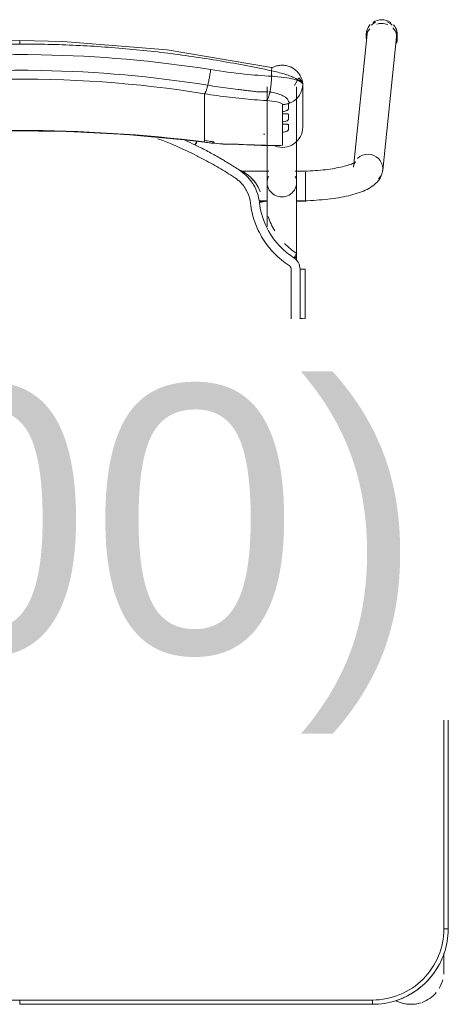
# Model space of a CAD drawing. Header units: metres. Extents: x 3 to 42.2, y -72.9 to -48.7.
# Tile 41 of 189: x 35.822 to 36.122, y -60.027 to -59.337. Entities that reach past the tile are written whole.
import ezdxf

# ---------------------------------------------------------------- set-up
doc = ezdxf.new("R2010")
doc.units = ezdxf.units.M
doc.layers.add('I-FURN', color=7, linetype='Continuous', lineweight=18)
doc.layers.add('M-HVAC-DUCT-IDEN', color=1, linetype='Continuous', lineweight=9, true_color=0xff0000)
doc.styles.add('Arial_1', font='arial.ttf', dxfattribs={"height": 0.1874999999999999})

# ---------------------------------------------------------------- blocks, each defined once
blk = doc.blocks.new('ConjuntoParaAlunoTamanho6 - CJA06_ConjuntoParaAlunoTamanho6-V54-1PAV')
at = {"layer": 'I-FURN', "color": 253, "true_color": 0xaaaaaa}
for p, q in [((0.2432124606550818, 0.2952560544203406), (0.2335379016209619, 0.2018170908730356)), ((0.2425404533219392, 0.2945585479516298), (0.2425404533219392, 0.2919703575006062)), ((0.2541278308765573, 0.1996852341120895), (0.2638023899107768, 0.2931241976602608)), ((0.2643023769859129, 0.2919703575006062), (0.2643023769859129, 0.2945585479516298)), ((0.1731500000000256, 0.2581242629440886), (0.1731500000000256, 0.1909687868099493)), ((0.1938500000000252, 0.1909687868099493), (0.1938500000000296, 0.2581242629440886)), ((0.1968477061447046, 0.2539495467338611), (0.1975389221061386, 0.2558006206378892)), ((0.1981000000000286, 0.2296403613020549), (0.1981000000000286, 0.2596939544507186)), ((0.1294314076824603, 0.243802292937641), (0.1294314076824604, 0.2531737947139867)), ((0.1745693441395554, 0.2544094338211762), (0.1751254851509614, 0.254353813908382)), ((0.1947122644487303, 0.2506185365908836), (0.1958994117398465, 0.2522106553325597)), ((0.1958994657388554, 0.2522107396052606), (0.1968476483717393, 0.2539494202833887)), ((0.1294314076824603, 0.2421389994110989), (0.1294314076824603, 0.243802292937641)), ((0.1294314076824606, 0.2421389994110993), (0.1294314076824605, 0.2365253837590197)), ((0.1294314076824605, 0.2365253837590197), (0.1294314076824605, 0.2348620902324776)), ((0.1294314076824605, 0.2348620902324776), (0.1294314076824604, 0.2292484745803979)), ((0.1838599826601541, 0.2390378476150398), (0.1838599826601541, 0.2407252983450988)), ((0.1294314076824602, 0.2275851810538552), (0.1294314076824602, 0.2292484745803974)), ((0.183859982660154, 0.231760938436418), (0.183859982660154, 0.233448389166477)), ((0.1294314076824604, 0.2275851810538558), (0.1294314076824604, 0.2219715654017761)), ((0.1294314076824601, 0.2203082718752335), (0.1294314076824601, 0.2219715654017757)), ((0.1838599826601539, 0.2170112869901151), (0.1838599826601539, 0.2261714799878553)), ((0.1294586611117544, 0.2191524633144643), (0.14434194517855, 0.2175731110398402)), ((0.179439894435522, 0.2168937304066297), (0.1817272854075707, 0.2167811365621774)), ((0.1742864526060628, 0.1989367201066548), (0.154736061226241, 0.1989367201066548)), ((0.1742893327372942, 0.1987867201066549), (0.1549429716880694, 0.1987867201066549)), ((0.1938500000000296, 0.1987867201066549), (0.192710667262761, 0.1987867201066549)), ((0.2000000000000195, 0.1989367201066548), (0.1927135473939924, 0.1989367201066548)), ((0.1938500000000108, 0.1984502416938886), (0.1938500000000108, 0.1987867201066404)), ((0.1938500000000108, 0.1976441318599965), (0.1938500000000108, 0.1984502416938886)), ((0.1938500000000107, 0.1916047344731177), (0.1938500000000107, 0.1936664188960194)), ((0.200000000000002, 0.1937960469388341), (0.2000000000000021, 0.1981376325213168)), ((0.200000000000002, 0.1857279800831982), (0.200000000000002, 0.1936447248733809)), ((0.1938500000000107, 0.1858191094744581), (0.1938500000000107, 0.1868796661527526)), ((0.1938500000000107, 0.1837095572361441), (0.1938500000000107, 0.1858191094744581)), ((0.1938500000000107, 0.1780867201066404), (0.1938500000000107, 0.1795051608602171)), ((0.200000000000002, 0.17793672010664), (0.200000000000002, 0.1856002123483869)), ((0.1675711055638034, 0.1780867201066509), (0.1726767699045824, 0.1780867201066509)), ((0.1675962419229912, 0.1779367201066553), (0.1732320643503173, 0.1779367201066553)), ((0.1937679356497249, 0.1779367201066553), (0.2000000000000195, 0.1779367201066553)), ((0.1938500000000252, 0.1360373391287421), (0.1938500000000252, 0.1385735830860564)), ((0.1998252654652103, 0.130207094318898), (0.1998241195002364, 0.09530095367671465)), ((0.1998165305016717, 0.06496651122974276), (0.1998241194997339, 0.09530105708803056)), ((0.2470000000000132, 0.06496651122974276), (-0.2469999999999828, 0.06496651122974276)), ((0.2470000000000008, 0.06496651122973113), (-0.2469999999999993, 0.06496651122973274)), ((0.2470000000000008, 0.06496651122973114), (0.2470000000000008, 0.06196651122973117)), ((0.2968749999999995, 0.03797151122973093), (0.2968749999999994, 0.02961464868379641)), ((0.2968749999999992, 0.03299232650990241), (0.2968749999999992, 0.03797151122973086)), ((0.3000000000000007, 0.01196651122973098), (0.2970000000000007, 0.01196651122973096)), ((0.3000000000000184, -0.3320334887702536), (0.3000000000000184, 0.01196651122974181)), ((0.2999999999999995, -0.3320334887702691), (0.3000000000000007, 0.01196651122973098)), ((0.2999999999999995, -0.3320334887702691), (0.2969999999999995, -0.3320334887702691)), ((0.2968749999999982, -0.3539403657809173), (0.2968749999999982, -0.3492015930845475)), ((0.2968749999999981, -0.3620284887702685), (0.2968749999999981, -0.3496064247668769)), ((0.2968749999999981, -0.3620284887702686), (0.2968749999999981, -0.3570493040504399)), ((4.999999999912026e-05, -0.3850334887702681), (4.999999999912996e-05, -0.382033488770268)), ((5.000000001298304e-05, -0.3850334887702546), (0.2470000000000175, -0.3850334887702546)), ((4.999999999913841e-05, -0.3850334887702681), (0.2469999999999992, -0.3850334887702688)), ((0.2469999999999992, -0.3850334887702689), (0.2469999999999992, -0.3820334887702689))]:
    blk.add_line(p, q, dxfattribs=at)
at = {"layer": 'I-FURN', "color": 253, "true_color": 0xaaaaaa, "flags": 128}
for points in [[(0.0001000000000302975, 0.2903998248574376), (-0.07266958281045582, 0.2872143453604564), (-0.1448601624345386, 0.277701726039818), (-0.176032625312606, 0.2716064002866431)], [(0.1762326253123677, 0.2716064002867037), (0.1033140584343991, 0.2839819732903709), (0.03017500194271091, 0.2898535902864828), (0.0001000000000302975, 0.2903998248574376)], [(0.1762658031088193, 0.2654018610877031), (0.1762658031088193, 0.2663721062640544), (0.1762658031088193, 0.2673423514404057), (0.1762658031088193, 0.268312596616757), (0.1762658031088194, 0.2692828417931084)], [(0.1980999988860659, 0.2597125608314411), (0.1979173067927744, 0.2609157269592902), (0.1973888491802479, 0.2620831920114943), (0.195395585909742, 0.2642028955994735), (0.1922691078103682, 0.2589586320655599)], [(0.19753892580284, 0.2558006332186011), (0.1979587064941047, 0.2577280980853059), (0.1981000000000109, 0.2596939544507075)], [(0.1980999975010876, 0.2597116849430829), (0.1980999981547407, 0.2521977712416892), (0.1980999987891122, 0.2446838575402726)], [(0.1981000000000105, 0.2296403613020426), (0.1981000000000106, 0.2371537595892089), (0.1981000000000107, 0.2446671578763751), (0.1981000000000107, 0.2521805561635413), (0.1981000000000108, 0.2596939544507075)], [(0.1917187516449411, 0.2479946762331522), (0.1933094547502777, 0.2492039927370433), (0.1947121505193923, 0.2506184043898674)], [(0.1838599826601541, 0.2407252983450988), (0.1838599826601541, 0.241946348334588), (0.1838599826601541, 0.2431673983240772), (0.1838599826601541, 0.2443884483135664), (0.1838599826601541, 0.2456094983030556)], [(0.1881000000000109, 0.2462822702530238), (0.1881000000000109, 0.2453180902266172), (0.1881000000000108, 0.2443539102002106), (0.1881000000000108, 0.243389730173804), (0.1881000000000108, 0.2424255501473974)], [(0.1881002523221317, 0.246282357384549), (0.1899707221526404, 0.2470146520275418), (0.1917187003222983, 0.247994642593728)], [(0.183859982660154, 0.233448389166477), (0.183859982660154, 0.2348457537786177), (0.183859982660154, 0.2362431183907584), (0.1838599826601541, 0.2376404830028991), (0.1838599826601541, 0.2390378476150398)], [(0.1881000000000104, 0.2386831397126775), (0.1881000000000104, 0.237799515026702), (0.1881000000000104, 0.2369158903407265), (0.1881000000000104, 0.236032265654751), (0.1881000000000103, 0.2351486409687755)], [(0.1838599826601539, 0.2261714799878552), (0.183859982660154, 0.2275688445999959), (0.183859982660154, 0.2289662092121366), (0.183859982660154, 0.2303635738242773), (0.183859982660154, 0.231760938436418)], [(0.1881000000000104, 0.2314062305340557), (0.1881000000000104, 0.2305226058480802), (0.1881000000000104, 0.2296389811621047), (0.1881000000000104, 0.2287553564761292), (0.1881000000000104, 0.2278717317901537)], [(-0.1292586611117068, 0.219152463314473), (-0.08865069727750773, 0.2234198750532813), (-0.04790057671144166, 0.2260954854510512), (-0.007073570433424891, 0.2271749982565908), (0.03376492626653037, 0.2266566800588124), (0.07454949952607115, 0.2245413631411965), (0.1152148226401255, 0.2208324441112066), (0.1294586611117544, 0.2191524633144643)], [(0.1294314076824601, 0.2193726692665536), (0.1294314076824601, 0.2196065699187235), (0.1294314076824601, 0.2198404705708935), (0.1294314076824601, 0.2200743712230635), (0.1294314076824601, 0.2203082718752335)], [(0.1361000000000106, 0.2190117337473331), (0.1361000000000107, 0.2189337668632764), (0.1361000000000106, 0.2188557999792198), (0.1361000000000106, 0.2187778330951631), (0.1361000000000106, 0.2186998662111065)], [(0.1535056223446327, 0.217605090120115), (0.169279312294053, 0.2168976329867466), (0.1813090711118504, 0.2167731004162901)], [(0.1817272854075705, 0.2167811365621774), (0.1827926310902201, 0.2168569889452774), (0.1838599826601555, 0.217011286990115)], [(0.2350704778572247, 0.205361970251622), (0.2350077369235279, 0.205313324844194), (0.2348200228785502, 0.2051835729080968), (0.2345106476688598, 0.2049931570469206), (0.2340848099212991, 0.2047580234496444), (0.2335484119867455, 0.2044905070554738), (0.2329074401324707, 0.2042001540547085), (0.2321676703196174, 0.2038943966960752), (0.2313345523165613, 0.2035790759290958), (0.2304131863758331, 0.2032588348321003), (0.2294083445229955, 0.20293741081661), (0.2283245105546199, 0.2026178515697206), (0.2271659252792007, 0.2023026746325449), (0.2259366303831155, 0.2019939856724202), (0.2246405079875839, 0.201693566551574), (0.2232813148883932, 0.2014029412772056), (0.2218627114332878, 0.2011234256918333), (0.2203882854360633, 0.2008561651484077), (0.2188615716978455, 0.2006021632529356), (0.2172860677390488, 0.2003623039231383), (0.2156652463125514, 0.200137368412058), (0.2140025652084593, 0.1999280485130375), (0.2123014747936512, 0.1997349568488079), (0.2105654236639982, 0.1995586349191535), (0.2087978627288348, 0.1993995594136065), (0.2070022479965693, 0.1992581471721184), (0.2051820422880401, 0.1991347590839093), (0.2033407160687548, 0.1990297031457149), (0.2014817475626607, 0.1989432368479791), (0.199608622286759, 0.1988755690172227), (0.1977248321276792, 0.198826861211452), (0.1958338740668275, 0.1987972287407), (0.1939392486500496, 0.1987867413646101), (0.1938500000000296, 0.1987867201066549)], [(0.2335379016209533, 0.2018170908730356), (0.233728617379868, 0.2028696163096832), (0.2340307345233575, 0.2037613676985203), (0.2343720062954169, 0.2044473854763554), (0.2346851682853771, 0.2049236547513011), (0.2349211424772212, 0.205211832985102), (0.2350504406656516, 0.2053439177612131), (0.2350704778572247, 0.205361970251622)], [(0.2541278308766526, 0.1996852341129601), (0.2537524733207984, 0.1976222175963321), (0.2531060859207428, 0.1957226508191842), (0.2522614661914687, 0.1940331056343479), (0.251286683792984, 0.192559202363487), (0.2502318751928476, 0.1912808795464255), (0.2491278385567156, 0.1901677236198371), (0.2479903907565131, 0.1891887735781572), (0.2468256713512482, 0.1883170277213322), (0.2456343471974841, 0.1875306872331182), (0.2444143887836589, 0.1868128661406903), (0.2431627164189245, 0.1861507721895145), (0.2418761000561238, 0.1855348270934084), (0.2405516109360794, 0.1849579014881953), (0.2391868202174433, 0.1844147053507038), (0.2377798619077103, 0.1839013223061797), (0.2363294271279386, 0.1834148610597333), (0.2348347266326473, 0.1829531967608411), (0.2332954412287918, 0.182514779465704), (0.2317116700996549, 0.1820984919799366), (0.23008388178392, 0.1817035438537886), (0.2284128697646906, 0.1813293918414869), (0.2266997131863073, 0.1809756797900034), (0.2249457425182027, 0.1806421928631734), (0.2231525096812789, 0.1803288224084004), (0.2213217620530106, 0.1800355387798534), (0.2194554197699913, 0.1797623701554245), (0.217555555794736, 0.1795093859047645), (0.215624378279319, 0.179276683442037), (0.2136642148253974, 0.1790643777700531), (0.2116774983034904, 0.1788725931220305), (0.2096667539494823, 0.1787014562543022), (0.2076345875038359, 0.1785510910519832), (0.2055836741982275, 0.1784216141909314), (0.2035167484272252, 0.1783131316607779), (0.2014365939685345, 0.1782257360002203), (0.199346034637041, 0.1781595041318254), (0.197247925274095, 0.1781144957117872), (0.1951451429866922, 0.1780907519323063), (0.1938500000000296, 0.1780867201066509)], [(0.1731500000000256, 0.1602166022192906), (0.1731500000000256, 0.1620004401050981), (0.1731500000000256, 0.1638180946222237), (0.1731500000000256, 0.1656009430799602), (0.1731500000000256, 0.167346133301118), (0.1731500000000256, 0.1690508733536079), (0.1731500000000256, 0.1707124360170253), (0.1731500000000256, 0.1723281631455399), (0.1731500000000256, 0.1738954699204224), (0.1731500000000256, 0.1754118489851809), (0.1731500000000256, 0.1768748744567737), (0.1731500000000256, 0.178282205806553), (0.1731500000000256, 0.1796315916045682), (0.1731500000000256, 0.1809208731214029), (0.1731500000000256, 0.1821479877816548), (0.1731500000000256, 0.1833109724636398), (0.1731500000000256, 0.1844079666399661), (0.1731500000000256, 0.1854372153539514), (0.1731500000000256, 0.186397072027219), (0.1731500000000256, 0.1872860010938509), (0.1731500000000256, 0.188102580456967), (0.1731500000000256, 0.1888455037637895), (0.1731500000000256, 0.1895135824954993), (0.1731500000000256, 0.1901057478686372), (0.1731500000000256, 0.1906210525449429), (0.1731500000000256, 0.1909687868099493)], [(0.1938500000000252, 0.1909687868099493), (0.1938500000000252, 0.1905139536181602), (0.1938500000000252, 0.1899816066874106), (0.1938500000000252, 0.1893725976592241), (0.1938500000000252, 0.1886879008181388), (0.1938500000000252, 0.1879286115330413), (0.1938500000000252, 0.1870959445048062), (0.1938500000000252, 0.1861912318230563), (0.1938500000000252, 0.1852159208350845), (0.1938500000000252, 0.1841715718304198), (0.1938500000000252, 0.1830598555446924), (0.1938500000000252, 0.1818825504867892), (0.1938500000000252, 0.1806415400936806), (0.1938500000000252, 0.1793388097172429), (0.1938500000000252, 0.1779764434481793), (0.1938500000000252, 0.1765566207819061), (0.1938500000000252, 0.1750816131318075), (0.1938500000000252, 0.1735537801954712), (0.1938500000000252, 0.1719755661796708), (0.1938500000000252, 0.170349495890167), (0.1938500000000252, 0.1686781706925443), (0.1938500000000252, 0.1669642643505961), (0.1938500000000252, 0.1652105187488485), (0.1938500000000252, 0.1634197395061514), (0.1938500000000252, 0.161594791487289), (0.1938500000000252, 0.1597385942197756), (0.1938500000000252, 0.1578541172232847), (0.1938500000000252, 0.1559443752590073), (0.1938500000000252, 0.1540124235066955), (0.1938500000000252, 0.1520613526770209), (0.1938500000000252, 0.1500942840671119), (0.1938500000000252, 0.148114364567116), (0.1938500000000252, 0.1461247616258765), (0.1938500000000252, 0.1441286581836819), (0.1938500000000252, 0.1421292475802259), (0.1938500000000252, 0.1401297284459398), (0.1938500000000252, 0.1385735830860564)], [(0.168410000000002, 0.1843247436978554), (0.168410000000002, 0.184339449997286), (0.168410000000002, 0.1843541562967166), (0.168410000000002, 0.1843688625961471), (0.168410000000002, 0.1843835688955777)], [(0.1962270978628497, 0.1302521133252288), (0.19622673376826, 0.126394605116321), (0.1962264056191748, 0.1225375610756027), (0.1962261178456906, 0.1186811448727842), (0.1962258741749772, 0.1148255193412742), (0.1962256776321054, 0.1109708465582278), (0.1962255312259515, 0.1071172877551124), (0.196225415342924, 0.1032650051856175), (0.1962252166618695, 0.0994141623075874), (0.1962252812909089, 0.09556492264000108)], [(0.3000000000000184, 0.01196651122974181), (0.2999576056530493, 0.01408594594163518), (0.299830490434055, 0.01620199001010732), (0.2996188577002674, 0.01831125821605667), (0.2993230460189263, 0.02041037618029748), (0.2989435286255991, 0.02249598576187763), (0.2984809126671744, 0.02456475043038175), (0.2979359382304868, 0.02661336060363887), (0.2973094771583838, 0.02863853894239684), (0.2966025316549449, 0.0306370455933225), (0.2958162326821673, 0.03260568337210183), (0.2949518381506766, 0.03454130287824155), (0.2940107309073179, 0.03644080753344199), (0.2929944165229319, 0.03830115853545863), (0.2919045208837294, 0.04011937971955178), (0.290742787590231, 0.04189256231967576), (0.2895110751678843, 0.0436178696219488), (0.2882113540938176, 0.04529254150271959), (0.2868457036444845, 0.0469138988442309), (0.2854163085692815, 0.04847934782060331), (0.2839254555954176, 0.04998638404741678), (0.2823755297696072, 0.05143259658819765), (0.2807690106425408, 0.05281567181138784), (0.2791084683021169, 0.05413339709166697), (0.2773965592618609, 0.05538366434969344), (0.2756360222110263, 0.05656447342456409), (0.2738296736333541, 0.05767393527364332), (0.2719804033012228, 0.05871027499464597), (0.2700911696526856, 0.05967183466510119), (0.2681649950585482, 0.0605570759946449), (0.2662049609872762, 0.06136458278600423), (0.2642142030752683, 0.06209306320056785), (0.2621959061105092, 0.06274135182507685), (0.2601532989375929, 0.06330841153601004), (0.2580896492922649, 0.06379333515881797), (0.256008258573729, 0.0641953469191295), (0.2539124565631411, 0.06451380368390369), (0.2518055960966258, 0.06474819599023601), (0.2496910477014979, 0.06489814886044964), (0.2475721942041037, 0.06496342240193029), (0.2470000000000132, 0.06496651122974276)], [(0.2469999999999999, 0.0619665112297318), (0.1234999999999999, 0.0619665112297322), (-1.453485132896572e-16, 0.06196651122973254), (-0.1235000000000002, 0.06196651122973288), (-0.2470000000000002, 0.06196651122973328)], [(-0.2469999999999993, 0.06196651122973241), (-0.1234999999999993, 0.0619665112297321), (7.44471151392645e-16, 0.06196651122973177), (0.1235000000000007, 0.06196651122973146), (0.2470000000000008, 0.06196651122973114)], [(0.2968750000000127, 0.03000167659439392), (0.2968750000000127, 0.030570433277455), (0.2968750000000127, 0.0311238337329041), (0.2968750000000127, 0.03166099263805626), (0.2968750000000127, 0.03218105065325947), (0.2968750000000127, 0.03268317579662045), (0.2968750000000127, 0.03316656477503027), (0.2968750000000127, 0.03363044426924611), (0.2968750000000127, 0.0340740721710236), (0.2968750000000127, 0.03449673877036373), (0.2968750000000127, 0.03489776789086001), (0.2968750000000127, 0.03527651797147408), (0.2968750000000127, 0.03563238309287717), (0.2968750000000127, 0.03596479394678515), (0.2968750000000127, 0.03627321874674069), (0.2968750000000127, 0.03655716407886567), (0.2968750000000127, 0.03681617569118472), (0.2968750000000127, 0.03704983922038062), (0.2968750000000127, 0.03725778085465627), (0.2968750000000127, 0.03743966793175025), (0.2968750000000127, 0.03759520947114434), (0.2968750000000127, 0.03772415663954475), (0.2968750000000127, 0.03782630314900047), (0.2968750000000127, 0.0379014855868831), (0.2968750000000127, 0.03794958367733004), (0.2968750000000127, 0.03797052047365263)], [(0.2969999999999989, -0.3320334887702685), (0.2969999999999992, -0.2460334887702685), (0.2969999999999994, -0.1600334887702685), (0.2969999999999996, -0.07403348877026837), (0.2969999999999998, 0.01196651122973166)], [(0.2970000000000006, 0.01196651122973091), (0.2970000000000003, -0.07403348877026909), (0.297, -0.1600334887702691), (0.2969999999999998, -0.2460334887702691), (0.2969999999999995, -0.3320334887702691)], [(0.2470000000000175, -0.3850334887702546), (0.2491194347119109, -0.3849910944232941), (0.251235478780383, -0.3848639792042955), (0.253344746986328, -0.3846523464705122), (0.2554438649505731, -0.3843565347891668), (0.2575294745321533, -0.3839770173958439), (0.2595982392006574, -0.3835144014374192), (0.2616468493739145, -0.3829694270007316), (0.2636720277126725, -0.3823429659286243), (0.2656705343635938, -0.3816360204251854), (0.2676391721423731, -0.3808497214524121), (0.2695747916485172, -0.3799853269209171), (0.2714742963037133, -0.3790442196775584), (0.2733346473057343, -0.3780279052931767), (0.2751528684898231, -0.3769380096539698), (0.2769260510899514, -0.3757762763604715), (0.2786513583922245, -0.3745445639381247), (0.2803260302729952, -0.3732448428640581), (0.2819473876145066, -0.3718791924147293), (0.2835128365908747, -0.3704497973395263), (0.2850198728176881, -0.3689589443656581), (0.2864660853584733, -0.3674090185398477), (0.2878491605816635, -0.3658024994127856), (0.2891668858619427, -0.3641419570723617), (0.2904171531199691, -0.3624300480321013), (0.2915979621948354, -0.3606695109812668), (0.2927074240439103, -0.3588631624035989), (0.2937437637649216, -0.3570138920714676), (0.2947053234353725, -0.3551246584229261), (0.2955905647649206, -0.353198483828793), (0.2963980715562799, -0.351238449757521), (0.2971265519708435, -0.3492476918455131), (0.2977748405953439, -0.3472293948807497), (0.2983419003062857, -0.3451867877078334), (0.2988268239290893, -0.3431231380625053), (0.2992288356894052, -0.3410417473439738), (0.2995472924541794, -0.3389459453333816), (0.2997816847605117, -0.3368390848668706), (0.2999316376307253, -0.3347245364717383), (0.2999969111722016, -0.3326056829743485), (0.3000000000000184, -0.3320334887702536)], [(0.296875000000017, -0.3620284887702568), (0.296875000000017, -0.3620148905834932), (0.296875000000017, -0.3619741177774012), (0.296875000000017, -0.361906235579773), (0.296875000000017, -0.361811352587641), (0.296875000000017, -0.3616896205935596), (0.296875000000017, -0.3615412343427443), (0.296875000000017, -0.3613664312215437), (0.296875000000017, -0.3611654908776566), (0.296875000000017, -0.3609387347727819), (0.296875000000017, -0.3606865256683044), (0.296875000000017, -0.3604092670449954), (0.296875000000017, -0.3601074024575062), (0.296875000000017, -0.3597814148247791), (0.296875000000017, -0.3594318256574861), (0.296875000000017, -0.3590591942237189), (0.296875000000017, -0.3586641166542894), (0.296875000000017, -0.3582472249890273), (0.296875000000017, -0.3578091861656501), (0.296875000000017, -0.3573507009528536), (0.296875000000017, -0.3568725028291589), (0.296875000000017, -0.3563753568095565), (0.296875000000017, -0.3558600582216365), (0.296875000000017, -0.3553274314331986), (0.296875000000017, -0.3547783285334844), (0.296875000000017, -0.3542136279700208), (0.296875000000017, -0.3536342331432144), (0.296875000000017, -0.3530410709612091), (0.296875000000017, -0.3524350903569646), (0.296875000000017, -0.3518172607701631), (0.296875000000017, -0.3511885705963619), (0.296875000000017, -0.350550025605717), (0.296875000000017, -0.3499026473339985)], [(-0.2470000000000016, -0.3820334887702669), (-0.1235000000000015, -0.3820334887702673), (-1.410754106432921e-15, -0.3820334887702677), (0.1234999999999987, -0.382033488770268), (0.2469999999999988, -0.3820334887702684)], [(0.2469999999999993, -0.3820334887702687), (0.1852624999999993, -0.3820334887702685), (0.1235249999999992, -0.3820334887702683), (0.06178749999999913, -0.3820334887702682), (4.999999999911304e-05, -0.382033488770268)]]:
    blk.add_lwpolyline(points, dxfattribs=at)
at = {"layer": 'I-FURN', "color": 253, "true_color": 0xaaaaaa}
for centre, radius, start, end in [((0.2469999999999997, 0.01196651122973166), 0.05000000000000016, 359.9999999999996, 89.9999999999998), ((0.2470000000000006, 0.01196651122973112), 0.05000000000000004, 1.399444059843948e-13, 90.00000000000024), ((0.2470000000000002, 0.01196651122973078), 0.05300000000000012, 57.30006590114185, 67.50000000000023), ((0.2470000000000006, 0.01196651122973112), 0.05300000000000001, 57.3000659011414, 67.49999999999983), ((0.2738749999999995, 0.03797151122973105), 0.023, 75.53308433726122, 103.1031885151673), ((0.2738749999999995, 0.03797151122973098), 0.02299999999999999, 71.99999999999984, 102.5792801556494), ((0.2738749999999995, 0.03797151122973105), 0.02299999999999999, 41.01943934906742, 70.30682625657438), ((0.2470000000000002, 0.01196651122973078), 0.0530000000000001, 37.16069583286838, 53.14964399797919), ((0.2470000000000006, 0.01196651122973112), 0.05299999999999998, 37.16069583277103, 53.14964399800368), ((0.2738749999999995, 0.03797151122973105), 0.02299999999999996, 15.73052841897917, 28.05060290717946), ((0.2470000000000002, 0.01196651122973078), 0.05300000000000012, 22.50000000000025, 32.69993391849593), ((0.2470000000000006, 0.01196651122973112), 0.053, 22.49999999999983, 32.69993391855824), ((0.2738749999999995, 0.03797151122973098), 0.02300000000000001, 359.9999999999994, 4.009148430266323), ((0.2469999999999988, -0.3320334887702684), 0.05000000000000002, 269.9999999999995, 359.9999999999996), ((0.2469999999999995, -0.3320334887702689), 0.04999999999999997, 269.9999999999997, 2.289999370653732e-13), ((0.2469999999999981, -0.3320334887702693), 0.05299999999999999, 327.3000660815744, 337.4999999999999), ((0.2469999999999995, -0.3320334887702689), 0.05299999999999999, 327.3000660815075, 337.4999999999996), ((0.2469999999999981, -0.3320334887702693), 0.05299999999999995, 307.160695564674, 323.1496437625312), ((0.2469999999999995, -0.3320334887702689), 0.05300000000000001, 307.1606955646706, 323.149643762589), ((0.273874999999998, -0.3620284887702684), 0.02299999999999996, 355.5878378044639, 359.9999999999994), ((0.273874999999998, -0.3620284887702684), 0.02299999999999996, 328.7027881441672, 345.5367852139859), ((0.2469999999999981, -0.3320334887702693), 0.05299999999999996, 292.4999999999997, 302.6999340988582), ((0.2469999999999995, -0.3320334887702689), 0.05300000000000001, 292.4999999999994, 302.6999340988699), ((0.273874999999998, -0.3620284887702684), 0.02299999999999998, 289.6471623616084, 320.1064537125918), ((0.273874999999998, -0.3620284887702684), 0.02299999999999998, 242.370012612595, 250.9892067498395), ((0.273874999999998, -0.3620284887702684), 0.02300000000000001, 243.5377194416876, 287.9999999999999), ((0.273874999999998, -0.3620284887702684), 0.02300000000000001, 255.5330843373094, 284.4669156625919)]:
    blk.add_arc(centre, radius, start, end, dxfattribs=at)
for centre, major_axis, ratio, start_param, end_param in [((0.2534214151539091, 0.2945585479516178), (0.01088096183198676, 0), 0.96592582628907, 1.570796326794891, 2.182165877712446), ((0.2534214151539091, 0.2945585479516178), (-0.01088096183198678, 5.623562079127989e-17), 0.9659258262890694, 4.098127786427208, 4.71238898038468), ((0.2534214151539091, 0.2945585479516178), (0.01088096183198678, 0), 0.9659258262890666, 2.40432100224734, 3.312013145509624), ((0.2534214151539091, 0.2919703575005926), (0.01088096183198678, 0), 0.965925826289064, 2.446266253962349, 3.141592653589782), ((0.253507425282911, 0.2941901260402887), (-0.01029496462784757, 0.001065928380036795), 0.9671584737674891, 6.102342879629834, 6.38299102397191), ((0.253507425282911, 0.2941901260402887), (-0.01029496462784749, 0.001065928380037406), 0.9671584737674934, 5.223080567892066, 5.597592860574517), ((0.2534214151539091, 0.2919703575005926), (0.0108809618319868, 0), 0.9659258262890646, 1.58169353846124, 1.88396904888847), ((0.2534214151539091, 0.2919703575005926), (0.01088096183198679, 0), 0.9659258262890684, 1.176355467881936, 1.570796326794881), ((0.253507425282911, 0.2941901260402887), (-0.01029496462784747, 0.001065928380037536), 0.9671584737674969, 4.026796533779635, 4.467460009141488), ((0.2534214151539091, 0.2919703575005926), (0.01088096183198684, 0), 0.9659258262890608, 5.959866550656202, 7.062609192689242), ((0.2534214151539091, 0.2945585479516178), (0.0108809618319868, 0), 0.9659258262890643, 6.052088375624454, 6.985955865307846), ((0.253507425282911, 0.2941901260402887), (-0.01029496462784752, 0.00106592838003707), 0.9671584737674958, 3.141592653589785, 3.502974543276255), ((9.999999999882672e-05, -0.7715866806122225), (1.021100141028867, 0), 0.9781476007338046, 1.44377104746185, 1.697821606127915), ((9.999999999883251e-05, -0.7711708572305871), (1.0208981, 0), 0.9781476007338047, 1.443771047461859, 1.697821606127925), ((0.1837000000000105, 0.2296403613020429), (0.01439999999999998, 0), 0.9781476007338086, 4.362104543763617, 6.28318530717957), ((0.1794715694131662, 0.6012766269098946), (0.3849999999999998, 0), 0.9781476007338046, 4.689765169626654, 4.691851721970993), ((0.1794715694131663, 0.6035636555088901), (0.3949999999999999, 0), 0.9781476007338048, 4.585363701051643, 4.595995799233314), ((0.1794715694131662, 0.6022122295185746), (0.3947979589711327, 0), 0.9781476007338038, 4.585363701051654, 4.595935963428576), ((0.1794715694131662, 0.6026280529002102), (0.3949999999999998, 0), 0.9781476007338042, 4.602237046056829, 4.623286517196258), ((0.1452124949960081, 0.227535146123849), (0.0008705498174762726, 0.009962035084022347), 0.01850094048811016, 2.932960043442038, 3.325659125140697), ((0.1794715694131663, 0.6033557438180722), (0.3949999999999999, 0), 0.9781476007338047, 4.644485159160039, 4.723499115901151), ((0.2438328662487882, 0.2007511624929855), (-0.01029496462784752, 0.001065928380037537), 0.9671584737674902, 4.812194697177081, 5.597592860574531), ((0.2438328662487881, 0.2007511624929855), (-0.01029496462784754, 0.001065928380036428), 0.967158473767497, 3.241398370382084, 4.812194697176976), ((0.2438328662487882, 0.2007511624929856), (-0.01029496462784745, 0.001065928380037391), 0.9671584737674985, 2.456000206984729, 3.241398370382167), ((0.1835000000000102, 0.1909687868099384), (0.01035, 0), 0.9781476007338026, 2.686586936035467, 4.712388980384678), ((0.1835000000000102, 0.1909687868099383), (0.01035000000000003, 0), 0.9781476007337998, 4.712388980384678, 6.738191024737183), ((0.1835000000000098, 0.1385735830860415), (0.01034999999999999, 0), 0.06975647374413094, 5.75958653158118, 6.776353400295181)]:
    blk.add_ellipse(centre, major_axis=major_axis, ratio=ratio, start_param=start_param, end_param=end_param, dxfattribs=at)
for points in [[(0.0001000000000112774, 0.2903571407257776), (0.0001000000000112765, 0.2902912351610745), (0.0001000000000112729, 0.2900051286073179), (0.0001000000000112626, 0.2891558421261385), (0.0001000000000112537, 0.2884139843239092), (0.0001000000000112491, 0.2880248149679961)], [(0.0001000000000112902, 0.2880248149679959), (-0.006508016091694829, 0.288024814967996), (-0.01311637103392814, 0.2879458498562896), (-0.01972184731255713, 0.2877884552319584)], [(0.01992242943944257, 0.287788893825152), (0.01331661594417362, 0.287946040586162), (0.006708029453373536, 0.2880248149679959), (0.0001000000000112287, 0.288024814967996)], [(0.03972822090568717, 0.287082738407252), (0.03313130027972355, 0.2873962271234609), (0.026528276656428, 0.2876317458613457), (0.01992248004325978, 0.2877888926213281)], [(0.05949739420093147, 0.285908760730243), (0.05291607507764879, 0.2863777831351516), (0.04632532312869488, 0.2867692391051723), (0.03972846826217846, 0.2870827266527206)], [(0.07920996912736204, 0.284269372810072), (0.07265096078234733, 0.2848931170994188), (0.06607919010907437, 0.2854396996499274), (0.05949798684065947, 0.2859087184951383)], [(0.09884629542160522, 0.2821678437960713), (0.09231561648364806, 0.2829446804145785), (0.08576917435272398, 0.2836456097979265), (0.07920996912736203, 0.284269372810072)], [(0.1183880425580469, 0.2796108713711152), (0.1118923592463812, 0.2805381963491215), (0.1053779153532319, 0.2813908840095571), (0.0988477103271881, 0.2821676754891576)], [(0.1378172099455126, 0.276606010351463), (0.1313620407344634, 0.2776813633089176), (0.1248851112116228, 0.2786833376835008), (0.1183894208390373, 0.2796106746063)], [(0.1571157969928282, 0.2731608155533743), (0.1507070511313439, 0.2743816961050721), (0.1442735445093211, 0.2755304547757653), (0.1378182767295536, 0.2766058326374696)], [(0.1316375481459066, 0.2591403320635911), (0.1317514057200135, 0.2595920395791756), (0.1319774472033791, 0.2605307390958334), (0.1323069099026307, 0.2620269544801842), (0.1326223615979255, 0.2635911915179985), (0.1329198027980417, 0.2652023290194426), (0.1331950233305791, 0.2668394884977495), (0.1334445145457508, 0.2684805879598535), (0.1335915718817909, 0.2695629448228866), (0.1336597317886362, 0.2700975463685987)], [(0.1762658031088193, 0.2692828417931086), (0.1699094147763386, 0.2706467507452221), (0.1635252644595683, 0.2719397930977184), (0.1571163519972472, 0.2731607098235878)], [(0.1762658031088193, 0.2692828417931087), (0.1763289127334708, 0.2696584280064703), (0.1764189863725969, 0.2703746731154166), (0.1764353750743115, 0.2712021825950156), (0.1763587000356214, 0.2714863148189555), (0.1763029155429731, 0.2715564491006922)], [(0.175125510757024, 0.254353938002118), (0.1751984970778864, 0.2547076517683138), (0.175339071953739, 0.2554367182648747), (0.1755320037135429, 0.2565866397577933), (0.1757052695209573, 0.2577841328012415), (0.175857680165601, 0.259019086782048), (0.1759880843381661, 0.2602816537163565), (0.176095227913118, 0.2615619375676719), (0.1761782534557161, 0.2628495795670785), (0.176236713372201, 0.2641342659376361), (0.1762589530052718, 0.2649819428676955), (0.1762658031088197, 0.2654018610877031)], [(0.1981000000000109, 0.2596939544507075), (0.1981000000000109, 0.2603482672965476), (0.1970264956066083, 0.2616503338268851), (0.1923900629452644, 0.2633751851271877), (0.1852348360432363, 0.264697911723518), (0.1793352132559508, 0.265233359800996), (0.1762658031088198, 0.265401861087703)], [(0.1781109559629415, 0.2652801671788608), (0.1775085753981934, 0.2654472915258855), (0.1768999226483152, 0.2656099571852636), (0.1762885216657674, 0.2657672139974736)], [(0.1294314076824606, 0.2531737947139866), (0.1295198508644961, 0.253273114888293), (0.1297044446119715, 0.2535308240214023), (0.1300007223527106, 0.2540876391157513), (0.1303127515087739, 0.2548081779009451), (0.1306367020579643, 0.2556847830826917), (0.1309683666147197, 0.2567044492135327), (0.131303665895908, 0.2578553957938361), (0.1315267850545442, 0.2587009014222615), (0.1316375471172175, 0.2591403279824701)], [(0.1728535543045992, 0.2483980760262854), (0.1729696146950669, 0.2485030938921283), (0.1732027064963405, 0.2487702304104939), (0.1735510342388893, 0.2493354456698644), (0.1738939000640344, 0.250058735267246), (0.174227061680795, 0.2509327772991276), (0.1745466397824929, 0.2519451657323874), (0.1748487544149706, 0.2530845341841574), (0.1750359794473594, 0.2539200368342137), (0.1751255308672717, 0.2543540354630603)], [(0.1838599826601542, 0.2456094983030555), (0.1842192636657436, 0.2456134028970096), (0.1849375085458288, 0.2456477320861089), (0.1860079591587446, 0.2457777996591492), (0.1870655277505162, 0.2459854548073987), (0.1877580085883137, 0.2461749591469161), (0.1881001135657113, 0.246282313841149)], [(0.124341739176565, 0.2095039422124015), (0.115290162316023, 0.2140849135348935), (0.1060704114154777, 0.2181435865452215), (0.0966588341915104, 0.2216798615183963)], [(0.1159427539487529, 0.2205001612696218), (0.118208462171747, 0.2194714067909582), (0.120460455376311, 0.2184124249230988), (0.1226981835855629, 0.2173235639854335)], [(0.1243563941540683, 0.2165087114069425), (0.124080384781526, 0.2166453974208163), (0.1235279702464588, 0.2169178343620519), (0.122974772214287, 0.2171883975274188), (0.1226979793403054, 0.2173232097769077)], [(0.1226981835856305, 0.2173235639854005), (0.1229127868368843, 0.2177608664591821), (0.1233583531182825, 0.2186550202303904), (0.1237690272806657, 0.2194524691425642), (0.1239499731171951, 0.2197966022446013)], [(0.1233396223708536, 0.218131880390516), (0.1231915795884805, 0.2178324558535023), (0.1230392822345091, 0.2175283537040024), (0.1228883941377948, 0.2172307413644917)], [(0.1239464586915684, 0.2193573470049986), (0.1237666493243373, 0.2189779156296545), (0.1235632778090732, 0.2185567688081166), (0.1233517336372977, 0.2181258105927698)], [(0.1409843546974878, 0.2075760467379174), (0.1382577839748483, 0.2091620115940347), (0.1327588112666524, 0.2122360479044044), (0.127170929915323, 0.2151169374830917), (0.1243563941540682, 0.2165087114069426)], [(0.1336000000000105, 0.2198095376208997), (0.1337709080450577, 0.2197895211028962), (0.1341016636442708, 0.2197447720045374), (0.1345570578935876, 0.2196652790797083), (0.1349943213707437, 0.2195675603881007), (0.1353772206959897, 0.2194610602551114), (0.1356877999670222, 0.2193475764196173), (0.1359253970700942, 0.219230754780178), (0.1360624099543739, 0.2191208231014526), (0.1360974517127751, 0.2190478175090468), (0.1361000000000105, 0.2190117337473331)], [(0.1361000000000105, 0.2186998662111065), (0.136100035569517, 0.2186828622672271), (0.1360918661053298, 0.2186492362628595), (0.1360665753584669, 0.2186169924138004), (0.1360494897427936, 0.2186013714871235)], [(0.1443226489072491, 0.217792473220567), (0.145762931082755, 0.2177625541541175), (0.1486002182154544, 0.2177478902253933), (0.1513336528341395, 0.2178205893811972), (0.15267016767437, 0.2178778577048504)], [(0.1526701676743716, 0.2178778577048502), (0.1531962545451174, 0.2175770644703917), (0.1536937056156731, 0.2175210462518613), (0.1541742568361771, 0.2177192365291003)], [(0.127982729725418, 0.2076229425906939), (0.1273791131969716, 0.2079405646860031), (0.1261687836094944, 0.2085716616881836), (0.1249518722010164, 0.2091945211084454), (0.1243417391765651, 0.2095039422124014)], [(0.1503955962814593, 0.1944471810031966), (0.1467277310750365, 0.1968417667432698), (0.139345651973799, 0.2014179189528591), (0.1318066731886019, 0.205611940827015), (0.1279827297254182, 0.2076229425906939)], [(0.1463509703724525, 0.2043213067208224), (0.1454617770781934, 0.2048741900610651), (0.1436780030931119, 0.205969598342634), (0.1418838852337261, 0.2070440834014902), (0.1409843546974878, 0.207576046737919)], [(0.1537794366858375, 0.1996302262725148), (0.152557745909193, 0.2004277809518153), (0.1501008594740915, 0.2020049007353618), (0.1476209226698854, 0.2035451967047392), (0.1463764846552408, 0.2043055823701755)], [(0.1544771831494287, 0.1911188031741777), (0.1538595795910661, 0.1917419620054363), (0.1525591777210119, 0.1929224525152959), (0.1511359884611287, 0.193963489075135), (0.1503955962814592, 0.1944471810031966)], [(0.1586329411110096, 0.1970969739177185), (0.1570319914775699, 0.1982151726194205), (0.1553072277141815, 0.1991556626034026), (0.1535014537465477, 0.1998979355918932)], [(0.1537415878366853, 0.1997177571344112), (0.1547233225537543, 0.1993071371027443), (0.1557480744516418, 0.1988086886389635), (0.1568013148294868, 0.1981978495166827)], [(0.1624994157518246, 0.1911047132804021), (0.1613359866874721, 0.192802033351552), (0.1586948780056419, 0.1959437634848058), (0.1554966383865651, 0.1985081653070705), (0.1537794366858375, 0.1996302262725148)], [(0.1615632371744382, 0.1763592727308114), (0.1612423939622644, 0.179146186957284), (0.1596820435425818, 0.1845386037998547), (0.1564514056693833, 0.1891220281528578), (0.1544771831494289, 0.1911188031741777)], [(0.1637112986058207, 0.1892355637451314), (0.163521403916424, 0.1895535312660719), (0.1631293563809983, 0.1901833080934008), (0.1627133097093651, 0.1907999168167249), (0.1624994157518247, 0.191104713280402)], [(0.1677424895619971, 0.1770639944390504), (0.1674964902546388, 0.1792013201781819), (0.1665590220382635, 0.1834307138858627), (0.164789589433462, 0.1873763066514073), (0.1637112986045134, 0.1892355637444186)], [(0.1650109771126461, 0.1907575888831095), (0.1653668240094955, 0.1902631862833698), (0.1660439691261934, 0.1892504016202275), (0.1669511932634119, 0.1876675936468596), (0.1677473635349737, 0.1860264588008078), (0.16820222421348, 0.1848969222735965), (0.1684100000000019, 0.1843247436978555)], [(0.1714634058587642, 0.1778021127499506), (0.1714682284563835, 0.1777616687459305), (0.1712817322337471, 0.177658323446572), (0.1704566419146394, 0.1774597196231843), (0.1692131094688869, 0.1772481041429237), (0.1682328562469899, 0.1771200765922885), (0.1677424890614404, 0.1770642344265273)], [(0.178597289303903, 0.1570264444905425), (0.1766742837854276, 0.1601806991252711), (0.1751000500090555, 0.163548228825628), (0.1739019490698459, 0.1670403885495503)], [(0.1939136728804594, 0.1411945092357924), (0.1908365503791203, 0.143207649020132), (0.1879501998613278, 0.1455989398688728), (0.1853711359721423, 0.1482650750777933)], [(0.1919863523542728, 0.1380495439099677), (0.1922544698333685, 0.1384598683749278), (0.1927841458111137, 0.1392806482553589), (0.1934388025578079, 0.1403259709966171), (0.1938540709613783, 0.1410265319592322), (0.1939293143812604, 0.1411928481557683), (0.1939136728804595, 0.1411945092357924)], [(0.1962270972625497, 0.1302521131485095), (0.1962244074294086, 0.1310361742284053), (0.196036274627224, 0.1325521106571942), (0.1951915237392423, 0.1347279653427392), (0.1938272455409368, 0.1366302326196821), (0.1926490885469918, 0.137618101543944), (0.1919863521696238, 0.1380501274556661)], [(0.1900014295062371, 0.1302474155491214), (0.1900004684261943, 0.1305019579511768), (0.1899391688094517, 0.1309935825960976), (0.1896635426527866, 0.1316979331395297), (0.189220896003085, 0.132311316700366), (0.1888417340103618, 0.132628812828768), (0.1886288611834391, 0.1327672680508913)], [(0.1900013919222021, 0.09555402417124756), (0.190001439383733, 0.09868370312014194), (0.1900013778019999, 0.1048192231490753), (0.1900014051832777, 0.1131431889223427), (0.1900014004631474, 0.1217255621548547), (0.1900014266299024, 0.1274031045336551), (0.190001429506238, 0.1302474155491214)], [(0.1998210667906, 0.1302049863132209), (0.1998445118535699, 0.1302108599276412), (0.1996945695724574, 0.130222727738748), (0.1989137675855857, 0.1302381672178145), (0.1976969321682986, 0.1302488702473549), (0.1967197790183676, 0.1302517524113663), (0.1962270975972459, 0.1302520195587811)], [(0.1998187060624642, 0.1302043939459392), (0.1998185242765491, 0.1272925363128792), (0.1998182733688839, 0.1243806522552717), (0.1998180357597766, 0.1214692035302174)], [(0.1998198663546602, 0.09528842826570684), (0.1998196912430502, 0.1010983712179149), (0.1998194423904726, 0.1127324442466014), (0.199820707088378, 0.1243808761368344), (0.1998210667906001, 0.1302049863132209)], [(0.1998174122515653, 0.111935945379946), (0.1998171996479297, 0.1063811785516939), (0.1998173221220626, 0.1008298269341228), (0.1998174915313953, 0.09528493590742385)], [(0.1962252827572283, 0.0955648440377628), (0.1966195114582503, 0.0955637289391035), (0.197011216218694, 0.09555819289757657), (0.1973810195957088, 0.09554851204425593)], [(0.1973810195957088, 0.09554851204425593), (0.1977508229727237, 0.09553883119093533), (0.1980987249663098, 0.095525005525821), (0.1984075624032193, 0.09550772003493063)], [(0.1998241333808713, 0.09530095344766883), (0.1998241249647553, 0.0952967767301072), (0.1998227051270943, 0.09529260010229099), (0.1998198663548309, 0.09528842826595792)], [(0.1998200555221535, 0.06496652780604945), (0.1998200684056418, 0.075073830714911), (0.1998199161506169, 0.08518111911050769), (0.199819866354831, 0.09528842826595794)], [(0.1998176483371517, 0.0753381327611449), (0.1998176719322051, 0.07188093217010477), (0.1998176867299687, 0.06842373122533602), (0.199817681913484, 0.06496652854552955)]]:
    blk.add_open_spline(points, degree=3, dxfattribs=at)
for points, knots in [([(-0.1334597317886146, 0.2700975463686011), (-0.0847039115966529, 0.2777950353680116), (0.005190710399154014, 0.2841531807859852), (0.09465608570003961, 0.2762553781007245), (0.1336597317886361, 0.2700975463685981)], [-1, -1, -1, -1, -0.4444444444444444, 0, 0, 0, 0]), ([(-0.1314375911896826, 0.2591405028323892), (-0.0834284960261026, 0.2668293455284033), (0.005115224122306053, 0.2731845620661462), (0.09323131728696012, 0.2652914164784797), (0.1316375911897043, 0.2591405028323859)], [-1, -1, -1, -1, -0.4444444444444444, 0, 0, 0, 0]), ([(0.1336597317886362, 0.2700975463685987), (0.1415528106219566, 0.2688514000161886), (0.155777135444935, 0.2669874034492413), (0.1699719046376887, 0.2657985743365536), (0.1762658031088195, 0.2654018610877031)], [-1, -1, -1, -1, -0.4444444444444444, 0, 0, 0, 0]), ([(0.1762658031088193, 0.2692828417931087), (0.1778018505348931, 0.2689533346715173), (0.1808409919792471, 0.2682343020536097), (0.1851045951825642, 0.267035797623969), (0.1888538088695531, 0.2657760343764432), (0.1930172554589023, 0.2641128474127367), (0.1970774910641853, 0.2618686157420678), (0.198099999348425, 0.260342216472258), (0.1980999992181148, 0.2597116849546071)], [0, 0, 0, 0, 0.125, 0.25, 0.375, 0.5, 0.75, 1, 1, 1, 1]), ([(0.176985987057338, 0.2715293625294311), (0.1776537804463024, 0.271873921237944), (0.1792654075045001, 0.2725544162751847), (0.1819571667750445, 0.2731539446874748), (0.1849590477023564, 0.2732031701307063), (0.1874098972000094, 0.2727407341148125), (0.1890477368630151, 0.2721641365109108), (0.1899555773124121, 0.271763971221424), (0.1906190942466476, 0.2714305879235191), (0.1912702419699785, 0.2710585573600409), (0.1921219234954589, 0.2705073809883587), (0.1931349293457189, 0.2697297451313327), (0.1942280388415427, 0.268695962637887), (0.1951608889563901, 0.2676305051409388), (0.1959446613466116, 0.2665608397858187), (0.1966003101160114, 0.2654700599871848), (0.1971213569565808, 0.2643906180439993), (0.1975150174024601, 0.2633435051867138), (0.1977954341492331, 0.2623445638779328), (0.1980407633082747, 0.2610829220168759), (0.1980992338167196, 0.2602308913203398), (0.1980999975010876, 0.2597116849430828)], [0.3275759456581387, 0.3275759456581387, 0.3275759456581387, 0.3275759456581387, 0.375, 0.4375, 0.5, 0.5625, 0.59375, 0.609375, 0.625, 0.640625, 0.65625, 0.6875, 0.71875, 0.75, 0.78125, 0.8125, 0.84375, 0.875, 0.90625, 0.9375, 1, 1, 1, 1]), ([(0.1294314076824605, 0.2531737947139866), (0.08224027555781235, 0.260753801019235), (-0.00483574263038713, 0.2670240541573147), (-0.0914775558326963, 0.2592379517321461), (-0.1292314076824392, 0.2531737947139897)], [-1, -1, -1, -1, -0.4444444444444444, 0, 0, 0, 0]), ([(0.1958851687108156, 0.2625658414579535), (0.1956481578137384, 0.2626327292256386), (0.1951721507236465, 0.2627089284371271), (0.1947024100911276, 0.2626715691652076), (0.1944798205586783, 0.2626293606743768)], [0.3140408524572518, 0.3140408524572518, 0.3140408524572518, 0.3140408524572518, 0.375, 0.4333513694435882, 0.4333513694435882, 0.4333513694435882, 0.4333513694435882]), ([(0.1980999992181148, 0.2597116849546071), (0.1980996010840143, 0.260236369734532), (0.1978717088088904, 0.2610111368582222), (0.1972346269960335, 0.2618287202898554), (0.1968233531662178, 0.2621375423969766), (0.1966025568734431, 0.2622644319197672)], [0, 0, 0, 0, 0.125, 0.1875, 0.25, 0.25, 0.25, 0.25]), ([(0.1316375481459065, 0.2591403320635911), (0.1339949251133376, 0.2587682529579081), (0.1387087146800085, 0.2580511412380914), (0.145774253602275, 0.2570563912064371), (0.1516557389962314, 0.2562947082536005), (0.1557684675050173, 0.2557982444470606), (0.1581167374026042, 0.2555225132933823), (0.1598777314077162, 0.2553247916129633), (0.1616345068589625, 0.2551123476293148), (0.163388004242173, 0.2548905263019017), (0.1651435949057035, 0.2546919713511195), (0.1669065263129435, 0.2545489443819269), (0.1686772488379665, 0.254466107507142), (0.1710430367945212, 0.2544048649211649), (0.1728237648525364, 0.2544237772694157), (0.1740129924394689, 0.2544652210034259)], [0, 0, 0, 0, 0.1666666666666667, 0.3333333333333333, 0.5, 0.5833333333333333, 0.625, 0.6666666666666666, 0.7083333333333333, 0.75, 0.7916666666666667, 0.8333333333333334, 0.875, 0.9166666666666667, 1, 1, 1, 1]), ([(0.1294314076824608, 0.2531737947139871), (0.1352201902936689, 0.2522542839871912), (0.1468102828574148, 0.250642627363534), (0.1612933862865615, 0.2491934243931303), (0.1699656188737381, 0.248576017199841), (0.1728535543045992, 0.2483980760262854)], [0, 0, 0, 0, 0.4, 0.8, 1, 1, 1, 1]), ([(0.175125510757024, 0.254353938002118), (0.176610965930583, 0.2541414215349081), (0.1794849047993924, 0.2535802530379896), (0.1828421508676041, 0.2524625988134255), (0.1848968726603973, 0.2514475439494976), (0.1860769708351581, 0.2506942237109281), (0.1875352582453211, 0.2495319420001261), (0.1881197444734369, 0.2485382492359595), (0.1880995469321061, 0.2477843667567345)], [0, 0, 0, 0, 0.2, 0.4, 0.55, 0.625, 0.7, 1, 1, 1, 1]), ([(0.1728535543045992, 0.2483980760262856), (0.1755507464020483, 0.2482318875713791), (0.1796609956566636, 0.2477478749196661), (0.1831662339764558, 0.2466767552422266), (0.1838599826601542, 0.2459684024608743), (0.1838599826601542, 0.2456094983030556)], [0, 0, 0, 0, 0.4444444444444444, 0.7222222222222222, 1, 1, 1, 1]), ([(0.1881000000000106, 0.2424255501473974), (0.1880963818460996, 0.2423607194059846), (0.188040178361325, 0.2422189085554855), (0.1878179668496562, 0.2419776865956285), (0.187426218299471, 0.2416987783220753), (0.1869086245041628, 0.2414201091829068), (0.1862881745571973, 0.2411678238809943), (0.1853208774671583, 0.2408807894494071), (0.1844802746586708, 0.2407546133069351), (0.183859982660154, 0.2407252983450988)], [0, 0, 0, 0, 0.125, 0.25, 0.375, 0.5, 0.625, 0.75, 1, 1, 1, 1]), ([(0.1880995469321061, 0.2477843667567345), (0.1882111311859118, 0.2477232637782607), (0.1883579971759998, 0.2476272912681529), (0.1884924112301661, 0.2475082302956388), (0.1885590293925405, 0.2474384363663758), (0.1886026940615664, 0.2473847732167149), (0.1886449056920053, 0.2473317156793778), (0.1887018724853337, 0.2472627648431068), (0.1887642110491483, 0.247175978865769), (0.1887960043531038, 0.2470814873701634), (0.1887919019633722, 0.2469975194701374), (0.1887699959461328, 0.2469290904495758), (0.1887312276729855, 0.2468562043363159), (0.188663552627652, 0.246755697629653), (0.1884990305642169, 0.2465703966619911), (0.1882804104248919, 0.2463989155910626), (0.1881002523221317, 0.246282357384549)], [0, 0, 0, 0, 0.1666666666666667, 0.25, 0.2916666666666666, 0.3333333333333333, 0.375, 0.4166666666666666, 0.5, 0.5833333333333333, 0.625, 0.6666666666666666, 0.7083333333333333, 0.75, 0.8333333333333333, 1, 1, 1, 1]), ([(0.183859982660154, 0.2390378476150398), (0.1844802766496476, 0.239021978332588), (0.185320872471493, 0.2390289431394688), (0.1862880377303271, 0.2390413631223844), (0.1869083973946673, 0.2390415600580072), (0.1874260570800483, 0.2390167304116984), (0.1878178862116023, 0.2389577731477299), (0.1880401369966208, 0.2388520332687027), (0.188096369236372, 0.2387456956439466), (0.1881000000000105, 0.2386831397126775)], [0, 0, 0, 0, 0.25, 0.375, 0.5, 0.625, 0.75, 0.875, 1, 1, 1, 1]), ([(0.1881000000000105, 0.2351486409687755), (0.1880963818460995, 0.2350838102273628), (0.1880401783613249, 0.2349419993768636), (0.1878179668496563, 0.2347007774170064), (0.1874262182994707, 0.2344218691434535), (0.1869086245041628, 0.234143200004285), (0.1862881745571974, 0.2338909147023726), (0.1853208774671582, 0.2336038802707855), (0.1844802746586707, 0.2334777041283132), (0.183859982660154, 0.233448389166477)], [0, 0, 0, 0, 0.125, 0.25, 0.375, 0.5, 0.625, 0.75, 1, 1, 1, 1]), ([(0.1838599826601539, 0.231760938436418), (0.1844802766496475, 0.2317450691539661), (0.185320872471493, 0.2317520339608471), (0.186288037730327, 0.2317644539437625), (0.1869083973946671, 0.2317646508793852), (0.1874260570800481, 0.2317398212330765), (0.1878178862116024, 0.2316808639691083), (0.1880401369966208, 0.2315751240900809), (0.188096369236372, 0.2314687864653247), (0.1881000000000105, 0.2314062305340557)], [0, 0, 0, 0, 0.25, 0.375, 0.5, 0.625, 0.75, 0.875, 1, 1, 1, 1]), ([(0.1881000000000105, 0.2278717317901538), (0.1880963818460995, 0.227806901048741), (0.1880401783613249, 0.2276650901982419), (0.1878179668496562, 0.2274238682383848), (0.1874262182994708, 0.2271449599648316), (0.1869086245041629, 0.2268662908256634), (0.1862881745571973, 0.2266140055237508), (0.1853208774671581, 0.2263269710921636), (0.1844802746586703, 0.2262007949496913), (0.1838599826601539, 0.2261714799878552)], [0, 0, 0, 0, 0.125, 0.25, 0.375, 0.5, 0.625, 0.75, 1, 1, 1, 1]), ([(0.1360494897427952, 0.2186013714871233), (0.1360175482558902, 0.2185744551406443), (0.1359330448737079, 0.2185317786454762), (0.1357483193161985, 0.2184966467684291), (0.135491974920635, 0.2184863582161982), (0.1350841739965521, 0.2185006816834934), (0.1344517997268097, 0.218560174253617), (0.1338969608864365, 0.2186231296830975), (0.133600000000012, 0.2186570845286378)], [0, 0, 0, 0, 0.125, 0.25, 0.375, 0.5, 0.75, 1, 1, 1, 1]), ([(0.1568341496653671, 0.1981787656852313), (0.1576358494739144, 0.1977121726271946), (0.1591901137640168, 0.1966947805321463), (0.1620692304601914, 0.1943444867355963), (0.1639299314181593, 0.1922594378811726), (0.165010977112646, 0.1907575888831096)], [0, 0, 0, 0, 0.25, 0.5, 1, 1, 1, 1]), ([(0.168410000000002, 0.1843835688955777), (0.1679579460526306, 0.1856258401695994), (0.1668592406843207, 0.1880705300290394), (0.163830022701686, 0.192726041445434), (0.160810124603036, 0.1955762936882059), (0.1586329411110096, 0.1970969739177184)], [0, 0, 0, 0, 0.25, 0.5, 1, 1, 1, 1]), ([(0.1886288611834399, 0.1327672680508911), (0.184858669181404, 0.135214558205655), (0.1797445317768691, 0.1393737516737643), (0.1738871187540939, 0.1460517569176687), (0.170072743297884, 0.151491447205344), (0.166899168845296, 0.1573206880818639), (0.1635278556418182, 0.1655172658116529), (0.1620792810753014, 0.1719219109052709), (0.1615632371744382, 0.1763592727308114)], [0, 0, 0, 0, 0.25, 0.375, 0.5, 0.625, 0.75, 1, 1, 1, 1]), ([(0.1677424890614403, 0.1770642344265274), (0.1685377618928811, 0.1700966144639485), (0.1734462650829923, 0.1547384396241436), (0.1846099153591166, 0.142808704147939), (0.1919863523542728, 0.1380495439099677)], [0, 0, 0, 0, 0.4444444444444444, 1, 1, 1, 1]), ([(0.1900014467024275, 0.0654809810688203), (0.1900014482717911, 0.06616760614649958), (0.1900014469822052, 0.06810506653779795), (0.1900014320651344, 0.07087669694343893), (0.1900014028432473, 0.07364734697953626), (0.1900013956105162, 0.0761767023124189), (0.1900014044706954, 0.07838368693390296), (0.1900013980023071, 0.08010240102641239), (0.1900013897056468, 0.08153498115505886), (0.1900013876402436, 0.08284057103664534), (0.1900013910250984, 0.08398225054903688), (0.1900013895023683, 0.08485985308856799), (0.1900013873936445, 0.08558322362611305), (0.1900013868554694, 0.08625702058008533), (0.1900013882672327, 0.08679650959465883), (0.190001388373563, 0.08715967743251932), (0.1900013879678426, 0.08749475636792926), (0.1900013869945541, 0.08795166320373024), (0.1900013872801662, 0.08848294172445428), (0.1900013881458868, 0.08900333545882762), (0.1900013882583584, 0.08963183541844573), (0.1900013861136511, 0.0907379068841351), (0.1900013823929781, 0.09260618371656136), (0.1900013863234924, 0.0944970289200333), (0.1900013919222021, 0.09555402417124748)], [0.4659090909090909, 0.4659090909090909, 0.4659090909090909, 0.4659090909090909, 0.4772727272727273, 0.5, 0.5227272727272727, 0.5454545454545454, 0.5681818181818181, 0.5909090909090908, 0.6136363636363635, 0.6363636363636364, 0.6590909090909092, 0.6818181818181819, 0.7045454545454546, 0.7272727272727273, 0.75, 0.7727272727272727, 0.7954545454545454, 0.8181818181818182, 0.8409090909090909, 0.8636363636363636, 0.8863636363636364, 0.9090909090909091, 0.9545454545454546, 1, 1, 1, 1]), ([(0.1961817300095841, 0.06497606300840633), (0.1961648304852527, 0.0672072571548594), (0.1960990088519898, 0.07740811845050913), (0.1961564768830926, 0.08754609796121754), (0.1962252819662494, 0.09555841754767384)], [0.8400419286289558, 0.8400419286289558, 0.8400419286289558, 0.8400419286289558, 0.875, 1, 1, 1, 1]), ([(0.1984075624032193, 0.09550772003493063), (0.1987163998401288, 0.09549043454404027), (0.1992559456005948, 0.09544894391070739), (0.1997261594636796, 0.09537594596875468), (0.1998241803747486, 0.09532455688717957), (0.1998241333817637, 0.09530095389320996)], [0.4, 0.4, 0.4, 0.4, 0.6, 0.8, 0.9699288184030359, 0.9699288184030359, 0.9699288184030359, 0.9699288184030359])]:
    blk.add_open_spline(points, degree=3, knots=knots, dxfattribs=at)
blk = doc.blocks.new('4 GRE - ESCOLA DE CINEMA E AUDIOVISUAL CINE REX R07_rvt-1-1PAV')
at = {"layer": 'I-FURN', "color": 253, "lineweight": 18, "true_color": 0xaaaaaa}
blk.add_blockref('ConjuntoParaAlunoTamanho6 - CJA06_ConjuntoParaAlunoTamanho6-V54-1PAV', (35.82168486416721, -59.64244030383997), dxfattribs=at)

msp = doc.modelspace()

# ---------------------------------------------------------------- block references
at = {"lineweight": 5}
msp.add_blockref('4 GRE - ESCOLA DE CINEMA E AUDIOVISUAL CINE REX R07_rvt-1-1PAV', (0, 0), dxfattribs=at)

# ---------------------------------------------------------------- next in the draw order: texts
at = {"layer": 'M-HVAC-DUCT-IDEN', "color": 7, "insert": (33.83303187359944, -59.59391077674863), "char_height": 0.1874999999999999, "width": 2.741771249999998, "attachment_point": 1, "style": 'Arial_1', "bg_fill": 3, "box_fill_scale": 1.25, "bg_fill_color": 256, "bg_fill_true_color": 13158600, "bg_fill_transparency": 0}
msp.add_mtext('AE - 300x150 (500)', dxfattribs=at)

doc.saveas('drawing.dxf')
